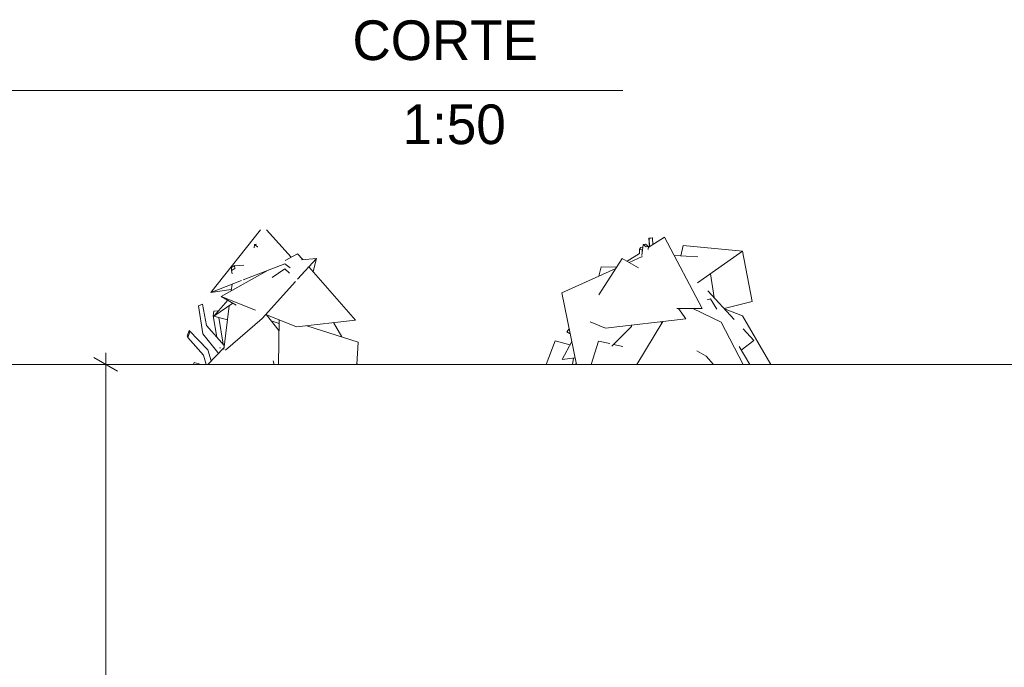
# Model space of a CAD drawing. Header units: millimetres. Extents: x 0 to 1357, y -1 to 841.
# Tile 5 of 43: x 97 to 221, y 269 to 351. Entities that reach past the tile are written whole.
import ezdxf
from ezdxf.enums import TextEntityAlignment as Align
from ezdxf.xclip import XClip

# ---------------------------------------------------------------- set-up
doc = ezdxf.new("R2010")
doc.units = ezdxf.units.MM
doc.header["$MEASUREMENT"] = 0
doc.header["$XCLIPFRAME"] = 0
for name, color, linetype in [('Cotas - Geral.2D', 7, 'Continuous'), ('Interior - Mobiliário .ARQ', 7, 'Continuous'), ('Parede.ARQ', 7, 'Continuous')]:
    doc.layers.add(name, color=color, linetype=linetype)
doc.styles.add('GENERATED_STYLE_3', font='txt')

# ---------------------------------------------------------------- blocks, each defined once
blk = doc.blocks.new('Título Desenho Linear 21[3]', base_point=(73.3, 429.62))
at = {"color": 7, "linetype": 'Continuous', "lineweight": 0}
blk.add_line((89.3, 341.62), (173.3, 341.62), dxfattribs=at)
for start, end in [(0, 180), (180, 0)]:
    blk.add_arc((81.3, 341.62), 8, start, end, dxfattribs=at)
at = {"color": 7, "lineweight": 0, "style": 'GENERATED_STYLE_3'}
blk.add_attdef('AC_DrawingName', text='', height=5, dxfattribs=at).set_placement((162.63, 350.46), align=Align.TOP_RIGHT)
blk.add_attdef('DUMMY_186', text='', height=5, dxfattribs=at).set_placement((81.3, 341.39), align=Align.MIDDLE_CENTER)
blk.add_attdef('AC_DrawingScale', text='', height=5, dxfattribs=at).set_placement((158.56, 333.36), align=Align.BOTTOM_RIGHT)
blk = doc.blocks.new('Desenho_4_4', base_point=(424.76, 210.5))
at = {"layer": 'Cotas - Geral.2D', "color": 7, "linetype": 'Continuous', "lineweight": 0}
for p, q in [((109.62, 306.24), (106.62, 307.97)), ((108.12, 307.1), (108.12, 308.57)), ((110.37, 307.1), (105.87, 307.1)), ((108.12, 210.5), (108.12, 307.1))]:
    blk.add_line(p, q, dxfattribs=at)
at = {"layer": 'Interior - Mobiliário .ARQ', "color": 8, "linetype": 'Continuous', "lineweight": 0}
for p, q in [((121.38, 316.17), (127.63, 324.07)), ((128.39, 324.07), (131.52, 320.61)), ((178.57, 323.14), (176.52, 321.81)), ((177.02, 323.06), (176.61, 322.99)), ((176.61, 322.99), (176.64, 322.98)), ((176.66, 321.9), (176.61, 322.99)), ((176.64, 322.98), (177.06, 323.04)), ((176.66, 321.9), (176.64, 322.98)), ((177.06, 323.04), (177.02, 323.06)), ((177.1, 322.18), (177.06, 323.04)), ((183.32, 314.16), (178.57, 323.14)), ((126.84, 321.77), (126.9, 322.19)), ((127.15, 322.23), (126.9, 322.19)), ((126.9, 322.19), (127.25, 321.9)), ((127.25, 321.9), (127.29, 321.91)), ((175.4, 321.04), (175.41, 321.64)), ((175.6, 321.83), (175.41, 321.64)), ((175.41, 321.64), (175.76, 321.55)), ((175.84, 321.77), (175.6, 321.83)), ((175.7, 320.81), (175.9, 322.19)), ((175.76, 321.55), (175.81, 321.61)), ((175.76, 321.31), (175.76, 321.55)), ((176.18, 322.24), (175.9, 322.19)), ((175.9, 322.19), (176.25, 321.9)), ((176.54, 321.95), (176.18, 322.24)), ((176.25, 321.9), (176.54, 321.95)), ((176.49, 321.58), (176.54, 321.95)), ((180.62, 320.76), (180.92, 322.1)), ((180.92, 322.1), (188.42, 321.37)), ((132.32, 321.05), (130.76, 320.18)), ((132.31, 317.82), (134.69, 320.46)), ((132.97, 320.3), (132.32, 321.05)), ((132.8, 320.29), (134.69, 320.46)), ((134.29, 318.79), (134.69, 320.46)), ((173.25, 320.45), (170.31, 315.87)), ((173.25, 320.45), (175.31, 319.27)), ((175.4, 321.09), (173.86, 320.1)), ((174.12, 319.95), (175.74, 320.68)), ((175.73, 320.6), (175.74, 320.68)), ((175.78, 321.33), (175.77, 321.33)), ((182.77, 320.64), (179.81, 320.8)), ((182.73, 317.37), (188.42, 321.37)), ((189.63, 315.01), (188.42, 321.37)), ((124.37, 319.55), (123.97, 319.29)), ((123.97, 319.29), (123.98, 318.92)), ((123.98, 318.92), (124.39, 319.18)), ((124.39, 319.18), (124.37, 319.55)), ((124.39, 319.49), (124.37, 319.55)), ((124.38, 319.51), (125.53, 319.61)), ((125.45, 317.75), (130.7, 319.79)), ((129.1, 318.06), (130.7, 319.13)), ((131.39, 319.28), (130.7, 319.79)), ((131.3, 318.6), (130.7, 319.13)), ((139.61, 312.68), (133.74, 319.41)), ((165.63, 316.12), (172.44, 319.19)), ((170.3, 318.23), (170.59, 319.41)), ((170.59, 319.41), (172.53, 319.33)), ((128.59, 318.97), (122.68, 315.67)), ((124.06, 318.53), (123.98, 318.92)), ((184.82, 315.51), (184.38, 318.52)), ((121.38, 316.17), (125.25, 317.68)), ((123.94, 316.38), (124.05, 317.21)), ((127.86, 312.88), (132.05, 317.53)), ((123.96, 316.52), (121.38, 316.17)), ((124.56, 314.58), (122.68, 315.67)), ((127.01, 313.91), (122.68, 315.67)), ((167.46, 307.1), (165.63, 316.12)), ((184.37, 315.36), (183.96, 315.22)), ((187.37, 312.77), (184.02, 316.37)), ((185.15, 314.05), (184.37, 315.36)), ((119.8, 314.46), (120.34, 314.69)), ((120.38, 310.96), (119.8, 314.46)), ((120.81, 311.99), (120.34, 314.69)), ((121.76, 313.19), (123.52, 315.18)), ((121.76, 313.19), (124.17, 314.8)), ((123, 308.97), (123.7, 314.48)), ((183.32, 314.16), (180.14, 314.12)), ((181.26, 312.84), (180.35, 314.12)), ((185.73, 312.42), (182.15, 314.14)), ((183.32, 314.16), (183.2, 314.12)), ((186.11, 314.12), (189.63, 315.01)), ((188.42, 313.22), (186.13, 314.1)), ((121.68, 313.2), (121.76, 313.81)), ((122.12, 310.53), (121.68, 313.2)), ((121.76, 313.81), (122.23, 313.86)), ((123.48, 312.72), (121.76, 313.19)), ((122.25, 313.75), (122.23, 313.86)), ((122.93, 309.64), (122.37, 313.02)), ((123.23, 308.9), (127.86, 312.88)), ((132.18, 311.82), (128.32, 313.39)), ((129.96, 311.36), (128.39, 313.35)), ((128.57, 313.13), (128.62, 313.26)), ((171.12, 311.65), (181.26, 312.84)), ((191.98, 307.1), (188.42, 313.22)), ((123.07, 309.49), (120.81, 311.99)), ((129.97, 312.26), (129, 312.58)), ((129.92, 307.1), (129.97, 312.72)), ((139.61, 312.68), (132.18, 311.82)), ((139.97, 309.88), (133.46, 311.97)), ((137.88, 310.55), (136.84, 312.36)), ((166.27, 311.21), (166.56, 311.57)), ((171.12, 311.65), (169.2, 312.47)), ((171.94, 309.39), (174.39, 311.88)), ((174.39, 311.88), (174.41, 312.03)), ((175.07, 307.1), (178.37, 312.5)), ((178.36, 312.48), (178.16, 312.27)), ((188.49, 307.1), (185.73, 312.42)), ((189.85, 310.11), (188.48, 311.58)), ((118.65, 311.37), (118.41, 310.64)), ((118.41, 310.64), (118.49, 310.48)), ((118.49, 310.48), (118.73, 311.2)), ((120.44, 308.26), (118.49, 310.48)), ((118.73, 311.2), (118.65, 311.37)), ((121.01, 308.94), (118.65, 311.37)), ((122.26, 308.61), (120.38, 310.96)), ((166.68, 310.94), (166.27, 311.21)), ((120.99, 307.1), (123.03, 309.18)), ((122.53, 309.17), (122.61, 309.18)), ((122.53, 309.12), (122.53, 309.17)), ((139.79, 307.1), (139.97, 309.88)), ((163.65, 307.1), (164.78, 310.05)), ((164.78, 310.05), (166.64, 309.54)), ((165.66, 307.7), (166.88, 309.98)), ((169.31, 307.1), (170.23, 310.04)), ((170.23, 310.04), (171.67, 309.71)), ((172.15, 309.6), (173.3, 309.33)), ((189.31, 307.1), (187.97, 309.34)), ((188.23, 308.9), (189.85, 310.11)), ((120.79, 307.1), (120.44, 308.26)), ((121.41, 307.53), (121.01, 308.94)), ((122.31, 308.45), (122.26, 308.61)), ((165.66, 307.7), (167.3, 307.9)), ((166.99, 307.1), (167.08, 307.87)), ((183.81, 308.11), (182.66, 308.8)), ((184.75, 307.1), (183.81, 308.11)), ((119.21, 307.1), (119.28, 307.33)), ((119.28, 307.33), (120.14, 307.1)), ((129.36, 307.1), (129.25, 307.54)), ((139.86, 307.1), (139.8, 307.22)), ((167.33, 307.1), (167.44, 307.22))]:
    blk.add_line(p, q, dxfattribs=at)
at = {"layer": 'Parede.ARQ', "color": 8, "linetype": 'Continuous', "lineweight": 0}
blk.add_line((740.03, 307.1), (72.61, 307.1), dxfattribs=at)

msp = doc.modelspace()

# ---------------------------------------------------------------- block references
at = {"color": 7, "linetype": 'Continuous', "lineweight": 0}
msp.add_blockref('Título Desenho Linear 21[3]', (73.3, 429.62), dxfattribs=at).add_auto_attribs({'AC_DrawingName': 'CORTE', 'AC_DrawingScale': '1:50', 'DUMMY_186': '4'})
ref = msp.add_blockref('Desenho_4_4', (424.76, 210.5), dxfattribs=at)
XClip(ref).set_block_clipping_path([(58.0521854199, 187.2578166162), (917.9847928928, 324.0654905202)])

doc.saveas('drawing.dxf')
